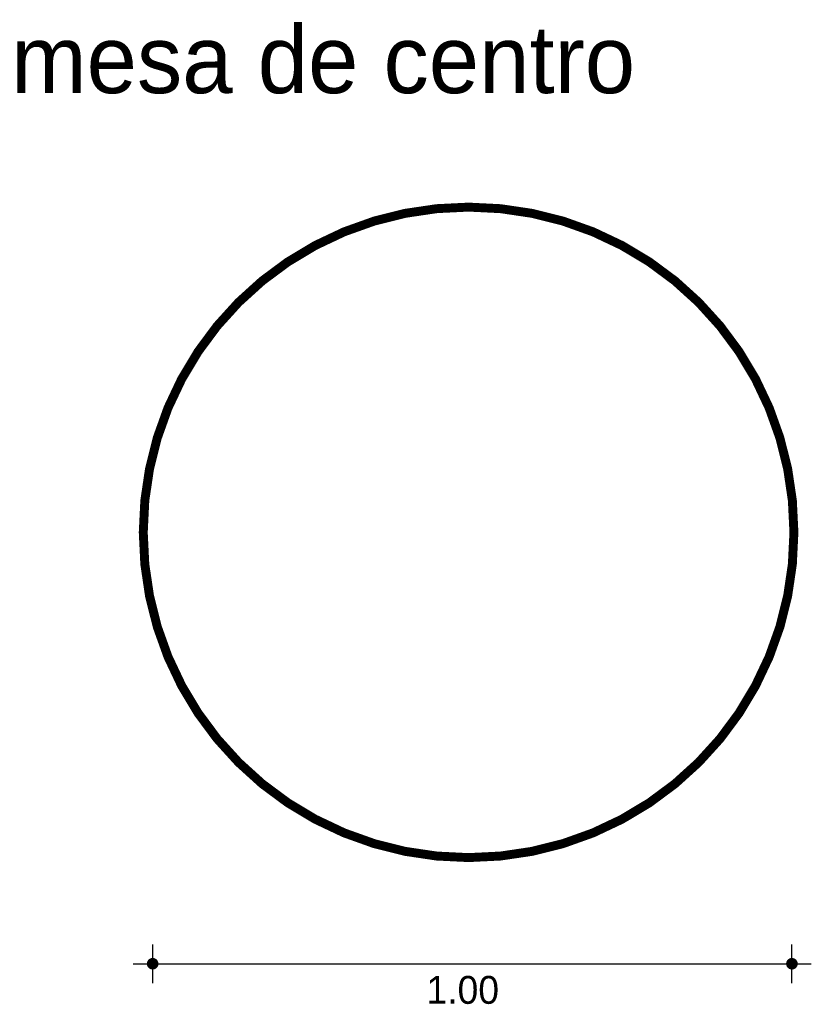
# Model space of a CAD drawing. Extents: x 1.11 to 2.44, y 3.56 to 5.22.
import ezdxf

# ---------------------------------------------------------------- set-up
doc = ezdxf.new("R2010")
doc.units = 0
doc.header["$MEASUREMENT"] = 0
doc.layers.get('0').update_dxf_attribs({"linetype": 'CONTINUOUS'})
for name, color, linetype in [('BORDE', 2, 'CONTINUOUS'), ('COTAS', 6, 'CONTINUOUS'), ('DIBUJO', 5, 'CONTINUOUS'), ('TEXTO', 4, 'CONTINUOUS')]:
    doc.layers.add(name, color=color, linetype=linetype)

# ---------------------------------------------------------------- blocks, each defined once
blk = doc.blocks.new('MCENTRO2')
at = {"layer": 'DIBUJO'}
blk.add_circle((1.8675, 0.3015), 0.55, dxfattribs=at)

msp = doc.modelspace()

# ---------------------------------------------------------------- linework, layer by layer
at = {"layer": 'BORDE', "const_width": 0.015}
msp.add_lwpolyline([(1.4752, 4.7412, 0.198912), (1.3154, 4.3554, 0.198912), (1.4752, 3.9697, 0.198912), (1.8609, 3.81, 0.198912), (2.2466, 3.9697, 0.198912), (2.4064, 4.3554, 0.198912), (2.2466, 4.7412, 0.198912), (1.8609, 4.9009, 0.198912)], format="xyb", close=True, dxfattribs=at)
at = {"layer": 'COTAS'}
for p, q in [((1.3312, 3.5995), (1.3312, 3.6645)), ((2.4031, 3.5995), (2.4031, 3.6645)), ((1.2987, 3.632), (2.4355, 3.632))]:
    msp.add_line(p, q, dxfattribs=at)
at = {"layer": 'COTAS', "const_width": 0.00974}
for points in [[(1.3263, 3.632, 1), (1.336, 3.632, 1)], [(2.3982, 3.632, 1), (2.4079, 3.632, 1)]]:
    msp.add_lwpolyline(points, format="xyb", close=True, dxfattribs=at)

# ---------------------------------------------------------------- block references
msp.add_blockref('MCENTRO2', (-0.0066, 4.054))

# ---------------------------------------------------------------- texts
at = {"layer": 'COTAS'}
msp.add_text('1.00', height=0.04675, dxfattribs=at).set_placement((1.7903, 3.5648))
at = {"layer": 'TEXTO'}
msp.add_text('mesa de centro', height=0.113495, dxfattribs=at).set_placement((1.094, 5.092))

doc.saveas('drawing.dxf')
